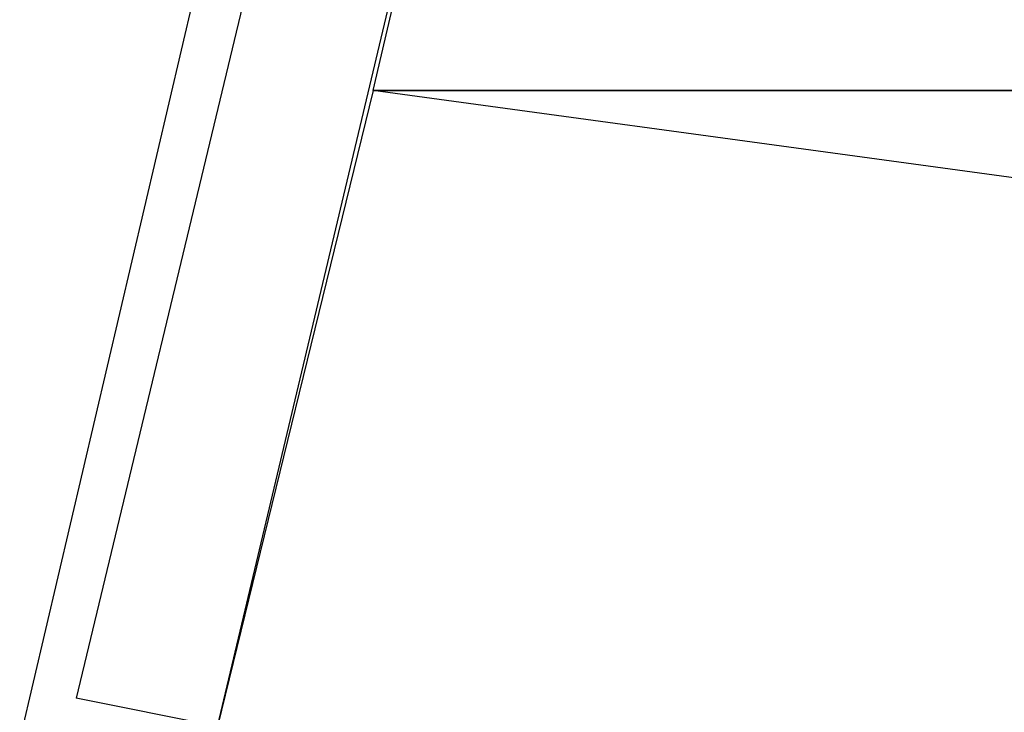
# Model space of a CAD drawing. Header units: feet. Extents: x -79 to 198, y -22 to 181.
# Tile 19 of 256: x 68 to 68.929, y 18.724 to 19.378. Entities that reach past the tile are written whole.
import ezdxf

# ---------------------------------------------------------------- set-up
doc = ezdxf.new("R2010")
doc.units = ezdxf.units.FT
doc.layers.add('A-LINEA', color=7, linetype='CONTINUOUS')
doc.layers.add('A-MURO-CONCRETO', color=8, linetype='CONTINUOUS')

msp = doc.modelspace()

# ---------------------------------------------------------------- linework, layer by layer
at = {"layer": 'A-LINEA'}
for p, q in [((68, 18.6978), (68.4933, 20.8044)), ((68.5333, 20.7378), (68.0533, 18.7378)), ((68.1867, 18.7111), (68.0533, 18.7378))]:
    msp.add_line(p, q, dxfattribs=at)
msp.add_lwpolyline([(72.8667, 19.3111), (72.4933, 17.6978), (68.1867, 18.7111), (68.5733, 20.3378), (72.8667, 19.3111)], dxfattribs=at)
at = {"layer": 'A-MURO-CONCRETO'}
for points in [[(68.5733, 20.3378), (72.8667, 19.3111), (68.3333, 19.3111), (68.5733, 20.3378), (68.5733, 20.3378)], [(68.3333, 19.3111), (68.1867, 18.7111), (72.7333, 18.7111), (68.3333, 19.3111)], [(68.3333, 19.3111), (72.8667, 19.3111), (72.7333, 18.7111), (68.3333, 19.3111), (68.3333, 19.3111)]]:
    msp.add_lwpolyline(points, dxfattribs=at)

doc.saveas('drawing.dxf')
